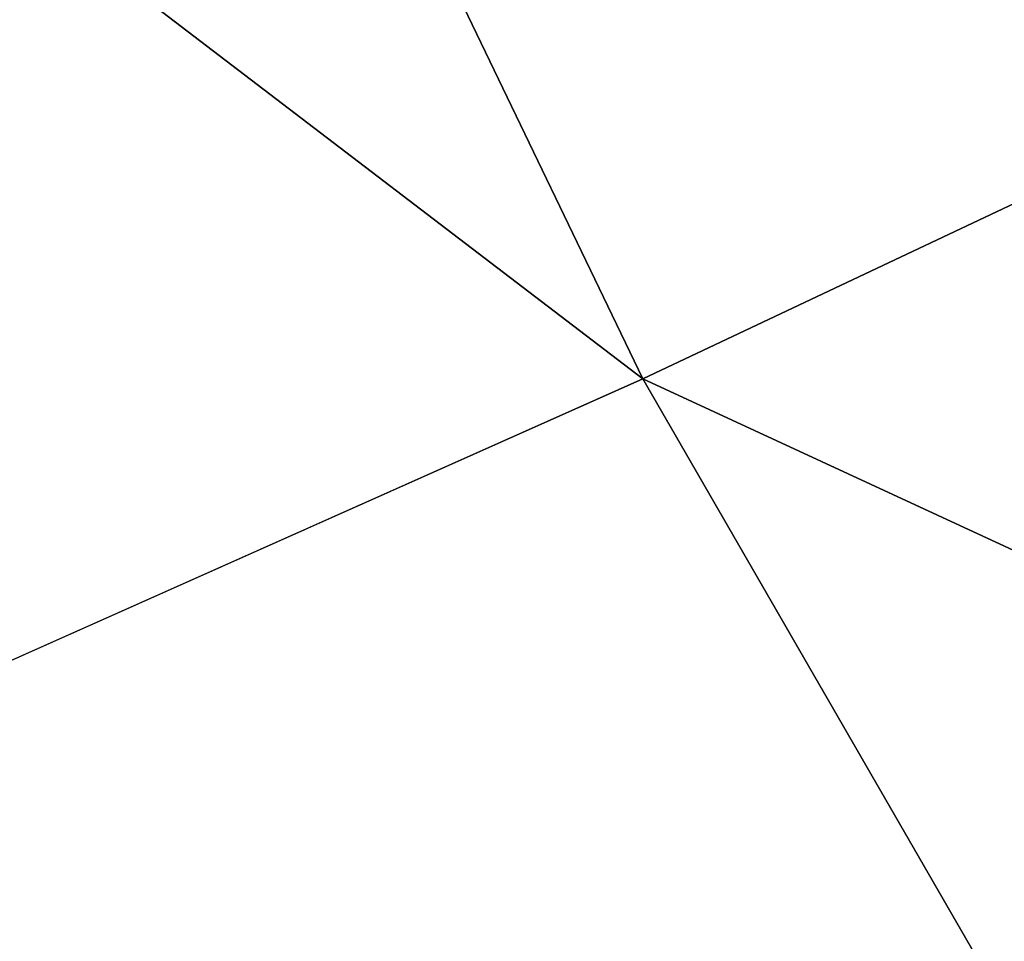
# Model space of a CAD drawing. Header units: millimetres. Extents: x 26 to 326, y -150 to 150.
# Tile 208 of 256: x 169.69805 to 169.70537, y -4.48665 to -4.4798. Entities that reach past the tile are written whole.
import ezdxf

# ---------------------------------------------------------------- set-up
doc = ezdxf.new("R2010")
doc.units = ezdxf.units.MM
doc.header["$LTSCALE"] = 25.4
doc.layers.get('0').update_dxf_attribs({"true_color": 0xff5454})

# ---------------------------------------------------------------- blocks, each defined once
blk = doc.blocks.new('Z_o_enie AMALFI_8381_8380 pm 1.STL')
at = {"color": 18, "true_color": 0x000000}
mesh = blk.add_polyface(dxfattribs=at)
corners = [(170.0101776, -4.3373265, 363.8134155), (169.4934845, -4.047646, 362.5075378), (169.7026825, -4.4824667, 362.5018311), (169.8123932, -3.9262214, 363.8188171)]
mesh.append_faces([[corners[k] for k in face] for face in [(0, 1, 2), (1, 0, 3)]], dxfattribs={"vtx0": -1, "color": 18})
mesh = blk.add_polyface(dxfattribs=at)
corners = [(169.7026825, -4.4824667, 362.5018311), (169.2476349, -4.1350932, 361.0287476), (169.4656372, -4.588222, 361.0227966), (169.4934845, -4.047646, 362.5075378)]
mesh.append_faces([[corners[k] for k in face] for face in [(0, 1, 2), (1, 0, 3)]], dxfattribs={"vtx0": -1, "color": 18})
mesh = blk.add_polyface(dxfattribs=at)
corners = [(170.2367249, -4.7299309, 363.8082886), (169.7026825, -4.4824667, 362.5018311), (169.9423065, -4.8977213, 362.4963989), (170.0101776, -4.3373265, 363.8134155)]
mesh.append_faces([[corners[k] for k in face] for face in [(0, 1, 2), (1, 0, 3)]], dxfattribs={"vtx0": -1, "color": 18})
mesh = blk.add_polyface(dxfattribs=at)
corners = [(169.9423065, -4.8977213, 362.4963989), (169.4656372, -4.588222, 361.0227966), (169.7153473, -5.0209599, 361.0171204), (169.7026825, -4.4824667, 362.5018311)]
mesh.append_faces([[corners[k] for k in face] for face in [(0, 1, 2), (1, 0, 3)]], dxfattribs={"vtx0": -1, "color": 18})

msp = doc.modelspace()

# ---------------------------------------------------------------- block references
at = {"color": 0}
msp.add_blockref('Z_o_enie AMALFI_8381_8380 pm 1.STL', (0, 0), dxfattribs=at)

doc.saveas('drawing.dxf')
